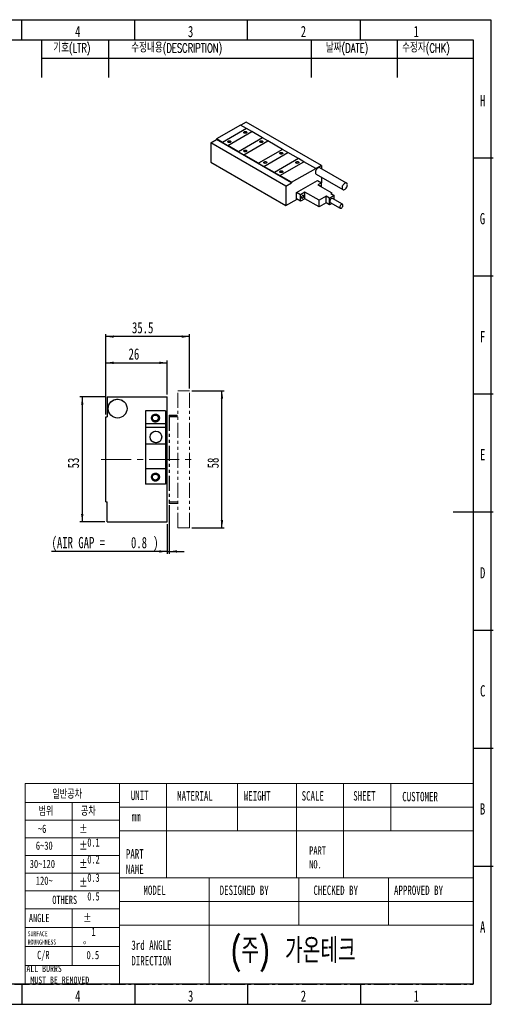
# Model space of a CAD drawing. Header units: millimetres. Extents: x 1 to 593, y 1 to 419.
# Tile 2 of 2: x 392 to 593, y 2 to 418. Entities that reach past the tile are written whole.
import ezdxf

# ---------------------------------------------------------------- set-up
doc = ezdxf.new("R2010")
doc.units = ezdxf.units.MM
for name, pattern in [('CENTER', [10.16, 6.35, -1.27, 1.27, -1.27]), ('CENTERX2', [20.32, 12.7, -2.54, 2.54, -2.54]), ('PHANTOM', [12.7, 6.35, -1.27, 1.27, -1.27, 1.27, -1.27])]:
    doc.linetypes.add(name, pattern=pattern)
for name, color, linetype in [('CENTER_LINE', 1, 'CENTER'), ('DIM', 7, 'Continuous'), ('FORMAT', 7, 'Continuous')]:
    doc.layers.add(name, color=color, linetype=linetype)
doc.styles.add('SLDTEXTSTYLE0', font='TXT', dxfattribs={"width": 0.7})
doc.styles.add('SLDTEXTSTYLE1', font='TXT', dxfattribs={"width": 0.75})
doc.styles.add('SLDTEXTSTYLE2', font='TXT.shx', dxfattribs={"width": 0.7, "bigfont": 'bigfont.shx'})
doc.styles.add('SLDTEXTSTYLE3', font='TXT', dxfattribs={"width": 0.694444})
doc.dimstyles.new('SLDDIMSTYLE0', dxfattribs={"dimtxt": 5.45083, "dimasz": 3.302, "dimexe": 0, "dimexo": 0.0625, "dimgap": 1.362708, "dimtad": 1, "dimrnd": 1e-09, "dimzin": 12, "dimdsep": 46, "dimtxsty": 'SLDTEXTSTYLE0', "dimsah": 1, "dimcen": 0.09, "dimadec": 0, "dimazin": 3, "dimtfac": 1, "dimtofl": 0, "dimtmove": 0, "dimatfit": 3, "dimfxl": 0, "dimfrac": 2, "dimtolj": 1, "dimtzin": 12, "dimarcsym": 0})
doc.dimstyles.new('SLDDIMSTYLE3', dxfattribs={"dimtxt": 5.45083, "dimasz": 3.302, "dimexe": 0, "dimexo": 0.0625, "dimgap": 1.362708, "dimtad": 1, "dimrnd": 1e-09, "dimdsep": 46, "dimtxsty": 'SLDTEXTSTYLE0', "dimsah": 1, "dimcen": 0.09, "dimadec": 0, "dimazin": 2, "dimtfac": 1, "dimtmove": 0, "dimatfit": 0, "dimfxl": 0, "dimfrac": 2, "dimtolj": 1, "dimtzin": 12, "dimarcsym": 0})

# ---------------------------------------------------------------- blocks, each defined once
blk = doc.blocks.new('_D_9')
at = {"layer": 'DIM'}
for p, q in [((428.22, 251.29), (428.22, 285.3)), ((463.72, 284.3), (428.22, 284.3)), ((463.72, 262.29), (463.72, 285.3))]:
    blk.add_line(p, q, dxfattribs=at)
for points in [[(428.22, 284.3), (431.52, 283.79), (431.52, 284.8)], [(463.72, 284.3), (460.41, 284.8), (460.41, 283.79)]]:
    blk.add_solid(points, dxfattribs=at)
at = {"layer": 'DIM', "insert": (439.3, 290.44), "char_height": 4.762, "attachment_point": 1, "style": 'SLDTEXTSTYLE0'}
blk.add_mtext('35.5', dxfattribs=at)
blk = doc.blocks.new('_D_10')
at = {"layer": 'DIM'}
for p, q in [((428.22, 251.29), (428.22, 274.18)), ((428.22, 273.18), (454.22, 273.18)), ((454.22, 259.79), (454.22, 274.18))]:
    blk.add_line(p, q, dxfattribs=at)
for points in [[(428.22, 273.18), (431.52, 272.67), (431.52, 273.69)], [(454.22, 273.18), (450.91, 273.69), (450.91, 272.67)]]:
    blk.add_solid(points, dxfattribs=at)
at = {"layer": 'DIM', "insert": (437.86, 279.32), "char_height": 4.762, "attachment_point": 1, "style": 'SLDTEXTSTYLE0'}
blk.add_mtext('26', dxfattribs=at)
blk = doc.blocks.new('_D_11')
at = {"layer": 'DIM'}
for p, q in [((455.02, 212.89), (455.02, 192.29)), ((454.22, 204.79), (454.22, 192.29)), ((454.22, 193.29), (405.21, 193.29)), ((454.22, 193.29), (455.02, 193.29)), ((455.02, 193.29), (461.37, 193.29))]:
    blk.add_line(p, q, dxfattribs=at)
for points in [[(454.22, 193.29), (450.91, 193.8), (450.91, 192.79)], [(455.02, 193.29), (458.32, 192.79), (458.32, 193.8)]]:
    blk.add_solid(points, dxfattribs=at)
at = {"layer": 'DIM', "attachment_point": 1, "style": 'SLDTEXTSTYLE0'}
for s, insert, char_height in [('(AIR GAP =', (405.21, 199.43), 4.762), ('0.8', (438.87, 199.43), 4.762), (')', (448.27, 199.43), 4.76)]:
    blk.add_mtext(s, dxfattribs=dict(at, insert=insert, char_height=char_height))
blk = doc.blocks.new('_D_12')
at = {"layer": 'DIM'}
for p, q in [((464.72, 261.29), (478.45, 261.29)), ((477.45, 203.29), (477.45, 261.29)), ((464.72, 203.29), (478.45, 203.29))]:
    blk.add_line(p, q, dxfattribs=at)
for points in [[(477.45, 261.29), (476.94, 257.99), (477.96, 257.99)], [(477.45, 203.29), (477.96, 206.6), (476.94, 206.6)]]:
    blk.add_solid(points, dxfattribs=at)
at = {"layer": 'DIM', "insert": (471.31, 228.48), "char_height": 4.762, "attachment_point": 1, "rotation": 90, "style": 'SLDTEXTSTYLE0'}
blk.add_mtext('58', dxfattribs=at)
blk = doc.blocks.new('_D_13')
at = {"layer": 'DIM'}
for p, q in [((427.78, 258.79), (417.22, 258.79)), ((418.22, 258.79), (418.22, 205.79)), ((427.78, 205.79), (417.22, 205.79))]:
    blk.add_line(p, q, dxfattribs=at)
for points in [[(418.22, 258.79), (417.71, 255.49), (418.72, 255.49)], [(418.22, 205.79), (418.72, 209.1), (417.71, 209.1)]]:
    blk.add_solid(points, dxfattribs=at)
at = {"layer": 'DIM', "insert": (412.08, 228.48), "char_height": 4.762, "attachment_point": 1, "rotation": 90, "style": 'SLDTEXTSTYLE0'}
blk.add_mtext('53', dxfattribs=at)

msp = doc.modelspace()

# ---------------------------------------------------------------- linework, layer by layer
at = {"color": 7, "linetype": 'Continuous', "lineweight": 25}
for p, q in [((392.667, 410), (392.667, 418.5)), ((440.5, 410), (440.5, 418.5)), ((488.333, 410), (488.333, 418.5)), ((536.167, 410), (536.167, 418.5)), ((10, 410), (584, 410)), ((584, 410), (584, 10)), ((485.361, 373.866), (475.179, 367.988)), ((487.907, 372.397), (477.724, 366.518)), ((487.907, 372.397), (477.724, 366.518)), ((487.907, 372.397), (485.361, 373.866)), ((487.765, 375.071), (485.519, 373.775)), ((519.585, 356.702), (487.765, 375.071)), ((490.169, 371.09), (487.907, 372.397)), ((487.907, 372.397), (487.907, 372.397)), ((472.775, 366.417), (475.179, 367.805)), ((475.179, 367.988), (475.179, 367.805)), ((477.724, 366.518), (475.179, 367.988)), ((506.998, 349.436), (475.179, 367.805)), ((479.987, 365.212), (490.169, 371.09)), ((494.695, 368.478), (484.512, 362.6)), ((494.695, 368.478), (484.512, 362.6)), ((486.775, 361.293), (496.958, 367.172)), ((494.695, 368.478), (490.169, 371.09)), ((496.958, 367.172), (494.695, 368.478)), ((494.695, 368.478), (494.695, 368.478)), ((503.18, 363.579), (496.958, 367.172)), ((472.775, 366.417), (472.775, 358.108)), ((504.594, 348.048), (472.775, 366.417)), ((477.724, 366.518), (477.724, 366.518)), ((477.724, 366.518), (479.987, 365.212)), ((479.987, 365.212), (479.987, 365.212)), ((484.512, 362.6), (479.987, 365.212)), ((503.18, 363.579), (492.998, 357.701)), ((503.18, 363.579), (492.998, 357.701)), ((505.443, 362.273), (503.18, 363.579)), ((503.18, 363.579), (503.18, 363.579)), ((484.512, 362.6), (484.512, 362.6)), ((484.512, 362.6), (486.775, 361.293)), ((486.775, 361.293), (486.775, 361.293)), ((492.998, 357.701), (486.775, 361.293)), ((495.261, 356.395), (505.443, 362.273)), ((509.968, 359.661), (499.786, 353.782)), ((509.968, 359.661), (499.786, 353.782)), ((509.968, 359.661), (505.443, 362.273)), ((512.231, 358.354), (509.968, 359.661)), ((509.968, 359.661), (509.968, 359.661)), ((584, 360), (592.5, 360)), ((472.775, 358.108), (504.594, 339.739)), ((492.998, 357.701), (492.998, 357.701)), ((492.998, 357.701), (495.261, 356.395)), ((495.261, 356.395), (495.261, 356.395)), ((499.786, 353.782), (495.261, 356.395)), ((502.049, 352.476), (512.231, 358.354)), ((506.998, 349.619), (517.181, 355.497)), ((517.181, 355.497), (512.231, 358.354)), ((519.585, 356.702), (517.181, 355.314)), ((517.181, 355.497), (517.181, 355.314)), ((530.284, 349.29), (518.971, 355.821)), ((519.585, 356.702), (519.585, 355.466)), ((499.786, 353.782), (499.786, 353.782)), ((499.786, 353.782), (502.049, 352.476)), ((502.049, 352.476), (502.049, 352.476)), ((506.998, 349.619), (502.049, 352.476)), ((509.12, 345.373), (517.888, 350.434)), ((517.371, 353.05), (528.685, 346.518)), ((517.888, 350.434), (519.585, 349.455)), ((519.585, 351.771), (519.585, 349.455)), ((504.594, 348.048), (506.998, 349.436)), ((504.594, 348.048), (504.594, 339.739)), ((506.998, 349.619), (506.998, 349.436)), ((519.585, 349.455), (518.029, 348.557)), ((518.029, 348.557), (523.969, 345.128)), ((519.585, 347.659), (519.585, 349.455)), ((504.594, 339.739), (509.332, 342.474)), ((510.817, 344.393), (509.12, 345.373)), ((509.12, 342.596), (509.12, 345.373)), ((510.817, 341.617), (509.12, 342.596)), ((512.655, 345.454), (510.817, 344.393)), ((510.817, 341.617), (510.817, 344.393)), ((512.655, 342.678), (510.817, 341.617)), ((518.595, 342.025), (512.655, 345.454)), ((512.655, 342.678), (512.655, 345.454)), ((518.595, 339.249), (512.655, 342.678)), ((521.565, 343.74), (518.595, 342.025)), ((518.595, 339.249), (518.595, 342.025)), ((522.979, 342.923), (521.565, 343.74)), ((521.565, 340.964), (521.565, 343.74)), ((524.959, 344.066), (522.979, 342.923)), ((522.979, 340.147), (522.979, 342.923)), ((523.969, 345.128), (523.545, 344.883)), ((523.545, 344.883), (524.959, 344.066)), ((523.969, 344.638), (523.969, 345.128)), ((528.56, 340.343), (524.318, 342.792)), ((524.959, 342.422), (524.959, 344.066)), ((521.565, 340.964), (518.595, 339.249)), ((522.979, 340.147), (521.565, 340.964)), ((523.979, 340.724), (522.979, 340.147)), ((523.338, 341.095), (527.58, 338.645)), ((584, 310), (592.5, 310)), ((428.715, 258.794), (428.715, 250.294)), ((428.715, 258.794), (454.215, 258.794)), ((454.215, 205.794), (454.215, 258.794)), ((584, 260), (592.5, 260)), ((428.215, 214.294), (428.215, 250.294)), ((428.215, 250.294), (428.715, 250.294)), ((453.465, 252.794), (444.965, 252.794)), ((444.965, 252.794), (444.965, 247.294)), ((453.465, 252.794), (453.465, 247.294)), ((453.465, 247.294), (444.965, 247.294)), ((444.965, 247.294), (444.965, 245.794)), ((453.465, 247.294), (453.465, 245.794)), ((453.465, 245.794), (444.965, 245.794)), ((444.965, 245.794), (444.965, 238.794)), ((453.465, 245.794), (453.465, 238.794)), ((453.465, 238.794), (444.965, 238.794)), ((444.965, 238.794), (444.965, 228.294)), ((453.465, 238.794), (453.465, 228.294)), ((453.465, 228.294), (444.965, 228.294)), ((444.965, 228.294), (444.965, 221.794)), ((453.465, 228.294), (453.465, 221.794)), ((453.465, 221.794), (444.965, 221.794)), ((428.215, 214.294), (428.715, 214.294)), ((428.715, 205.794), (428.715, 214.294)), ((592.501, 210), (575.499, 210)), ((428.715, 205.794), (454.215, 205.794)), ((584, 160), (592.5, 160)), ((584, 110), (592.5, 110)), ((584, 60), (592.5, 60)), ((584, 10), (10, 10)), ((392.667, 10), (392.667, 1.5)), ((440.5, 10), (440.5, 1.5)), ((488.333, 10), (488.333, 1.5)), ((536.167, 10), (536.167, 1.5))]:
    msp.add_line(p, q, dxfattribs=at)
at = {"color": 7, "linetype": 'PHANTOM', "lineweight": 18}
for p, q in [((428.715, 258.794), (428.715, 250.294)), ((428.715, 258.794), (454.215, 258.794)), ((454.215, 205.794), (454.215, 258.794)), ((458.715, 203.294), (458.715, 261.294)), ((458.715, 261.294), (463.715, 261.294)), ((463.715, 203.294), (463.715, 261.294)), ((428.215, 214.294), (428.215, 250.294)), ((428.215, 250.294), (428.715, 250.294)), ((453.465, 252.794), (444.965, 252.794)), ((444.965, 252.794), (444.965, 247.294)), ((453.465, 252.794), (453.465, 247.294)), ((455.215, 250.694), (455.015, 250.694)), ((455.015, 250.694), (455.015, 213.894)), ((455.215, 250.694), (455.215, 213.894)), ((455.215, 250.294), (458.715, 250.294)), ((455.315, 250.994), (455.315, 250.794)), ((458.415, 250.994), (455.315, 250.994)), ((458.415, 250.794), (455.315, 250.794)), ((458.415, 250.794), (458.415, 250.994)), ((453.465, 247.294), (444.965, 247.294)), ((444.965, 247.294), (444.965, 245.794)), ((453.465, 247.294), (453.465, 245.794)), ((453.465, 245.794), (444.965, 245.794)), ((444.965, 245.794), (444.965, 238.794)), ((453.465, 245.794), (453.465, 238.794)), ((453.465, 238.794), (444.965, 238.794)), ((444.965, 238.794), (444.965, 228.294)), ((453.465, 238.794), (453.465, 228.294)), ((453.465, 228.294), (444.965, 228.294)), ((444.965, 228.294), (444.965, 221.794)), ((453.465, 228.294), (453.465, 221.794)), ((453.465, 221.794), (444.965, 221.794)), ((428.215, 214.294), (428.715, 214.294)), ((428.715, 205.794), (428.715, 214.294)), ((455.015, 213.894), (455.215, 213.894)), ((455.215, 214.294), (458.715, 214.294)), ((455.315, 213.794), (455.315, 213.594)), ((455.315, 213.794), (458.415, 213.794)), ((455.315, 213.594), (458.415, 213.594)), ((458.415, 213.594), (458.415, 213.794)), ((428.715, 205.794), (454.215, 205.794)), ((458.715, 203.294), (463.715, 203.294))]:
    msp.add_line(p, q, dxfattribs=at)
at = {"color": 7, "linetype": 'Continuous', "lineweight": 18}
for p, q in [((434, 95), (394, 95)), ((394, 95), (394, 10)), ((583.884, 95), (434, 95)), ((434, 95), (434, 10)), ((434, 10), (434, 95)), ((454, 95), (454, 75)), ((484, 95), (484, 75)), ((509, 95), (509, 75)), ((529, 95), (529, 75)), ((549, 95), (549, 75)), ((583.884, 95), (583.884, 10)), ((394, 87), (434, 87)), ((414, 87), (414, 49.5)), ((434, 85), (583.972, 85)), ((394, 79.5), (434, 79.5)), ((394, 72), (434, 72)), ((583.972, 75), (434, 75)), ((454, 75), (454, 55)), ((509, 75), (509, 55)), ((529, 75), (529, 55)), ((394, 64.5), (434, 64.5)), ((394, 57), (434, 57)), ((584, 55), (434, 55)), ((472, 55), (472, 45)), ((510, 55), (510, 45)), ((548, 55), (548, 45)), ((394, 49.5), (434, 49.5)), ((394, 42), (434, 42)), ((414, 42), (414, 18)), ((434, 45), (583.884, 45)), ((472, 45), (472, 10)), ((510, 45), (510, 35)), ((548, 45), (548, 35)), ((394, 34), (434, 34)), ((434, 35), (583.884, 35)), ((394, 26), (434, 26)), ((394, 18), (434, 18)), ((394, 10), (434, 10)), ((583.884, 10), (434, 10))]:
    msp.add_line(p, q, dxfattribs=at)
at = {"color": 7, "linetype": 'Continuous', "lineweight": 25, "flags": 128}
for points in [[(486.874, 370.494), (486.737, 370.61), (486.682, 370.746), (486.715, 370.885), (486.833, 371.007), (487.02, 371.097), (487.25, 371.141), (487.492, 371.135), (487.714, 371.078), (487.885, 370.979), (487.983, 370.851), (487.995, 370.711), (487.917, 370.578), (487.763, 370.471), (487.551, 370.402), (487.31, 370.383), (487.074, 370.415), (486.874, 370.494)], [(480.086, 366.576), (479.949, 366.691), (479.893, 366.827), (479.927, 366.966), (480.045, 367.088), (480.232, 367.178), (480.461, 367.222), (480.704, 367.216), (480.926, 367.159), (481.097, 367.06), (481.195, 366.932), (481.206, 366.792), (481.129, 366.66), (480.974, 366.552), (480.762, 366.484), (480.522, 366.464), (480.286, 366.496), (480.086, 366.576)], [(493.662, 366.576), (493.525, 366.691), (493.47, 366.827), (493.503, 366.966), (493.621, 367.088), (493.808, 367.178), (494.038, 367.222), (494.28, 367.216), (494.502, 367.159), (494.674, 367.06), (494.772, 366.932), (494.783, 366.792), (494.706, 366.66), (494.551, 366.552), (494.339, 366.484), (494.099, 366.464), (493.863, 366.496), (493.662, 366.576)], [(486.874, 362.657), (486.737, 362.772), (486.682, 362.909), (486.715, 363.047), (486.833, 363.17), (487.02, 363.259), (487.25, 363.304), (487.492, 363.297), (487.714, 363.241), (487.885, 363.142), (487.983, 363.013), (487.995, 362.874), (487.917, 362.741), (487.763, 362.633), (487.551, 362.565), (487.31, 362.546), (487.074, 362.578), (486.874, 362.657)], [(502.148, 361.677), (502.011, 361.793), (501.955, 361.929), (501.989, 362.068), (502.107, 362.19), (502.293, 362.279), (502.523, 362.324), (502.766, 362.317), (502.987, 362.261), (503.159, 362.162), (503.257, 362.034), (503.268, 361.894), (503.191, 361.761), (503.036, 361.653), (502.824, 361.585), (502.584, 361.566), (502.348, 361.598), (502.148, 361.677)], [(495.359, 357.758), (495.222, 357.874), (495.167, 358.01), (495.2, 358.149), (495.318, 358.271), (495.505, 358.361), (495.735, 358.405), (495.977, 358.399), (496.199, 358.342), (496.371, 358.243), (496.469, 358.115), (496.48, 357.975), (496.403, 357.842), (496.248, 357.735), (496.036, 357.666), (495.796, 357.647), (495.56, 357.679), (495.359, 357.758)], [(502.148, 353.84), (502.011, 353.955), (501.955, 354.091), (501.989, 354.23), (502.107, 354.352), (502.293, 354.442), (502.523, 354.486), (502.766, 354.48), (502.987, 354.423), (503.159, 354.324), (503.257, 354.196), (503.268, 354.056), (503.191, 353.924), (503.036, 353.816), (502.824, 353.748), (502.584, 353.728), (502.348, 353.76), (502.148, 353.84)], [(508.936, 357.758), (508.799, 357.874), (508.743, 358.01), (508.777, 358.149), (508.895, 358.271), (509.081, 358.361), (509.311, 358.405), (509.554, 358.399), (509.776, 358.342), (509.947, 358.243), (510.045, 358.115), (510.056, 357.975), (509.979, 357.842), (509.824, 357.735), (509.612, 357.666), (509.372, 357.647), (509.136, 357.679), (508.936, 357.758)], [(518.971, 355.821), (518.813, 355.882), (518.572, 355.888), (518.307, 355.811), (518.034, 355.654), (517.77, 355.425), (517.528, 355.14), (517.324, 354.813), (517.169, 354.464), (517.072, 354.114), (517.039, 353.782)], [(519.217, 347.871), (519.209, 347.952), (519.145, 348.105), (519.026, 348.187), (518.868, 348.187), (518.751, 348.14)], [(530.616, 348.557), (530.583, 348.851), (530.486, 349.09), (530.331, 349.259), (530.127, 349.35), (529.886, 349.357), (529.621, 349.28), (529.348, 349.122), (529.083, 348.894), (528.842, 348.608), (528.638, 348.282), (528.483, 347.933), (528.386, 347.583), (528.353, 347.251), (528.386, 346.957), (528.483, 346.719), (528.638, 346.549), (528.842, 346.458), (529.083, 346.451), (529.348, 346.528), (529.621, 346.686), (529.886, 346.914), (530.127, 347.2), (530.331, 347.527), (530.486, 347.875), (530.583, 348.226), (530.616, 348.557)], [(511.185, 343.217), (511.217, 343.035), (511.31, 342.915), (511.451, 342.874), (511.621, 342.916), (511.797, 343.037), (511.955, 343.219), (512.074, 343.438), (512.138, 343.665), (512.138, 343.869), (512.074, 344.023), (511.955, 344.105), (511.797, 344.105), (511.621, 344.022), (511.451, 343.868), (511.31, 343.664), (511.217, 343.436), (511.185, 343.217)], [(524.318, 342.792), (524.235, 342.826), (524.042, 342.828), (523.828, 342.744), (523.613, 342.581), (523.42, 342.356), (523.267, 342.09), (523.169, 341.81), (523.135, 341.543)], [(527.377, 339.094), (527.411, 338.866), (527.51, 338.7), (527.663, 338.612), (527.856, 338.61), (528.07, 338.694), (528.284, 338.857), (528.478, 339.082), (528.631, 339.347), (528.729, 339.627), (528.763, 339.894), (528.729, 340.122), (528.631, 340.288), (528.478, 340.377), (528.284, 340.379), (528.07, 340.294), (527.856, 340.132), (527.663, 339.906), (527.51, 339.641), (527.411, 339.361), (527.377, 339.094)]]:
    msp.add_lwpolyline(points, dxfattribs=at)
at = {"color": 7, "linetype": 'Continuous', "lineweight": 25}
for centre, radius in [((433.215, 253.794), 4), ((449.215, 249.794), 1.7), ((449.215, 249.794), 1.25), ((449.465, 241.794), 2.45), ((449.215, 224.794), 1.7), ((449.215, 224.794), 1.25)]:
    msp.add_circle(centre, radius, dxfattribs=at)
at = {"color": 7, "linetype": 'PHANTOM', "lineweight": 18}
for centre, radius in [((433.215, 253.794), 4), ((449.215, 249.794), 1.7), ((449.215, 249.794), 1.25), ((449.465, 241.794), 2.45), ((449.215, 224.794), 1.7), ((449.215, 224.794), 1.25)]:
    msp.add_circle(centre, radius, dxfattribs=at)
at = {"color": 7, "linetype": 'Continuous', "lineweight": 25}
for centre, radius, start, end in [((517.81, 353.69), 0.776, 173.14287, 235.54495), ((523.607, 341.487), 0.476, 173.19552, 235.4923)]:
    msp.add_arc(centre, radius, start, end, dxfattribs=at)
at = {"color": 7, "linetype": 'PHANTOM', "lineweight": 18}
for centre, radius, start, end in [((455.315, 250.694), 0.3, 90, 180), ((455.315, 250.694), 0.1, 90, 180), ((455.315, 213.894), 0.3, 180, 270), ((455.315, 213.894), 0.1, 180, 270)]:
    msp.add_arc(centre, radius, start, end, dxfattribs=at)
at = {"layer": 'CENTER_LINE'}
for p, q in [((13.577, 410), (583.884, 410)), ((583.884, 410), (583.884, 10)), ((13.577, 10), (583.884, 10))]:
    msp.add_line(p, q, dxfattribs=at)
at = {"layer": 'DIM'}
for p, q in [((400.884, 410), (400.884, 393.95)), ((429.384, 410), (429.384, 393.95)), ((515.322, 409.905), (515.322, 393.95)), ((551.78, 410), (551.78, 393.95)), ((400.884, 402.2), (583.884, 402.2))]:
    msp.add_line(p, q, dxfattribs=at)
at = {"layer": 'DIM', "linetype": 'CENTERX2', "lineweight": 18}
msp.add_line((426.275, 232.294), (466.326, 232.294), dxfattribs=at)
at = {"layer": 'FORMAT'}
for p, q in [((1.5, 418.5), (591.5, 418.5)), ((591.5, 418.5), (591.5, 1.5)), ((1.5, 1.5), (591.5, 1.5))]:
    msp.add_line(p, q, dxfattribs=at)

# ---------------------------------------------------------------- texts
at = {"color": 7, "linetype": 'Continuous', "lineweight": 0}
for s, insert, char_height, attachment_point, style in [('4', (416.325, 415.879), 4.762, 2, 'SLDTEXTSTYLE0'), ('3', (464.158, 415.879), 4.762, 2, 'SLDTEXTSTYLE0'), ('2', (511.991, 415.879), 4.762, 2, 'SLDTEXTSTYLE0'), ('1', (559.825, 415.879), 4.762, 2, 'SLDTEXTSTYLE0'), ('H', (587.94, 386.629), 4.762, 2, 'SLDTEXTSTYLE0'), ('G', (587.891, 336.629), 4.762, 2, 'SLDTEXTSTYLE0'), ('F', (587.995, 286.629), 4.762, 2, 'SLDTEXTSTYLE0'), ('E', (587.977, 236.629), 4.762, 2, 'SLDTEXTSTYLE0'), ('D', (587.966, 186.629), 4.762, 2, 'SLDTEXTSTYLE0'), ('C', (587.979, 136.629), 4.762, 2, 'SLDTEXTSTYLE0'), ('일반공차', (405.526, 92.147), 3.5, 1, 'SLDTEXTSTYLE2'), ('UNIT', (438.791, 91.959), 3.9687, 1, 'SLDTEXTSTYLE0'), ('MATERIAL', (458.46, 91.77), 3.9687, 1, 'SLDTEXTSTYLE0'), ('WEIGHT', (486.7, 91.77), 3.9687, 1, 'SLDTEXTSTYLE0'), ('SCALE', (511.232, 91.77), 3.9687, 1, 'SLDTEXTSTYLE0'), ('SHEET', (533.106, 91.77), 3.9687, 1, 'SLDTEXTSTYLE0'), ('CUSTOMER', (553.885, 91.445), 3.9687, 1, 'SLDTEXTSTYLE0'), ('범위', (399.674, 84.895), 3.5, 1, 'SLDTEXTSTYLE2'), ('공차', (417.635, 84.895), 3.5, 1, 'SLDTEXTSTYLE2'), ('B', (587.963, 86.629), 4.762, 2, 'SLDTEXTSTYLE0'), ('mm', (439.192, 83.016), 3.9687, 1, 'SLDTEXTSTYLE0'), ('~6', (399.413, 77.596), 3.5, 1, 'SLDTEXTSTYLE1'), ('%%p^J  0.1', (416.897, 77.596), 3.5, 1, 'SLDTEXTSTYLE3'), ('6~30', (398.542, 70.458), 3.5, 1, 'SLDTEXTSTYLE1'), ('%%p^J  0.2', (416.897, 70.458), 3.5, 1, 'SLDTEXTSTYLE3'), ('PART^JNAME', (436.721, 67.208), 3.9687, 1, 'SLDTEXTSTYLE0'), ('PART^JNO.', (514.421, 68.37), 3.5, 1, 'SLDTEXTSTYLE1'), ('30~120', (395.956, 62.706), 3.5, 1, 'SLDTEXTSTYLE1'), ('%%p^J  0.3', (416.897, 62.706), 3.5, 1, 'SLDTEXTSTYLE3'), ('120~', (398.542, 55.608), 3.5, 1, 'SLDTEXTSTYLE1'), ('%%p^J  0.5', (416.897, 54.789), 3.5, 1, 'SLDTEXTSTYLE3'), ('MODEL', (444.168, 51.802), 3.9687, 1, 'SLDTEXTSTYLE0'), ('DESIGNED BY', (476.478, 51.802), 3.96875, 1, 'SLDTEXTSTYLE0'), ('CHECKED BY', (516.218, 51.802), 3.9687, 1, 'SLDTEXTSTYLE0'), ('APPROVED BY', (550.382, 51.802), 3.96875, 1, 'SLDTEXTSTYLE0'), ('OTHERS', (405.526, 47.497), 3.5, 1, 'SLDTEXTSTYLE0'), ('ANGLE', (395.605, 39.807), 3.5, 1, 'SLDTEXTSTYLE0'), ('%%p^J  1^J%%d', (418.553, 39.781), 3.5, 1, 'SLDTEXTSTYLE1'), ('A', (587.985, 36.629), 4.762, 2, 'SLDTEXTSTYLE0'), ('SURFACE^JROUNGHNESS', (395.072, 32.455), 2.11667, 1, 'SLDTEXTSTYLE0'), ('(주) 가온테크', (481.188, 29.519), 10.5833, 1, 'SLDTEXTSTYLE2'), ('3rd ANGLE^JDIRECTION', (439.047, 28.534), 3.96875, 1, 'SLDTEXTSTYLE0'), ('C/R', (399.086, 24.136), 3.5, 1, 'SLDTEXTSTYLE0'), ('0.5', (420.035, 24.111), 3.5, 1, 'SLDTEXTSTYLE1'), ('ALL BURRS^J MUST BE REMOVED', (394.562, 18.111), 2.91042, 1, 'SLDTEXTSTYLE0'), ('4', (416.325, 7.379), 4.762, 2, 'SLDTEXTSTYLE0'), ('3', (464.158, 7.379), 4.762, 2, 'SLDTEXTSTYLE0'), ('2', (511.991, 7.379), 4.762, 2, 'SLDTEXTSTYLE0'), ('1', (559.825, 7.379), 4.762, 2, 'SLDTEXTSTYLE0')]:
    msp.add_mtext(s, dxfattribs=dict(at, insert=insert, char_height=char_height, attachment_point=attachment_point, style=style))
at = {"layer": 'DIM', "attachment_point": 1, "style": 'SLDTEXTSTYLE2'}
for s, insert, char_height in [('기호(LTR)', (405.92, 408.366), 3.7042), ('수정내용(DESCRIPTION)', (438.986, 408.366), 3.70417), ('날짜(DATE)', (521.483, 408.366), 3.7042), ('수정자(CHK)', (553.826, 408.366), 3.7042)]:
    msp.add_mtext(s, dxfattribs=dict(at, insert=insert, char_height=char_height))

# ---------------------------------------------------------------- dimensions: what is measured, and where the dimension line sits
at = {"layer": 'DIM'}
for base, p1, p2, angle, picture, middle in [((428.215, 284.296), (463.715, 261.294), (428.215, 250.294), 0, '_D_9', (445.826, 284.296)), ((454.215, 273.182), (428.215, 250.294), (454.215, 258.794), 0, '_D_10', (441.503, 273.182)), ((418.215, 205.794), (428.775, 258.794), (428.775, 205.794), 90, '_D_13', (418.215, 232.126)), ((477.452, 261.294), (463.715, 203.294), (463.715, 261.294), 90, '_D_12', (477.452, 232.126))]:
    dim = msp.add_linear_dim(base=base, p1=p1, p2=p2, angle=angle, dimstyle='SLDDIMSTYLE0', dxfattribs=at)
    dim.commit()
    dim.dimension.update_dxf_attribs({"geometry": picture, "text_midpoint": middle, "dimtype": 160})
dim = msp.add_linear_dim(base=(455.015, 193.294), p1=(454.215, 205.794), p2=(455.015, 213.894), text='(AIR GAP =<>)', dimstyle='SLDDIMSTYLE3', dxfattribs=at)
dim.commit()
dim.dimension.update_dxf_attribs({"geometry": '_D_11', "text_midpoint": (427.929, 193.294), "dimtype": 160})

doc.saveas('drawing.dxf')
